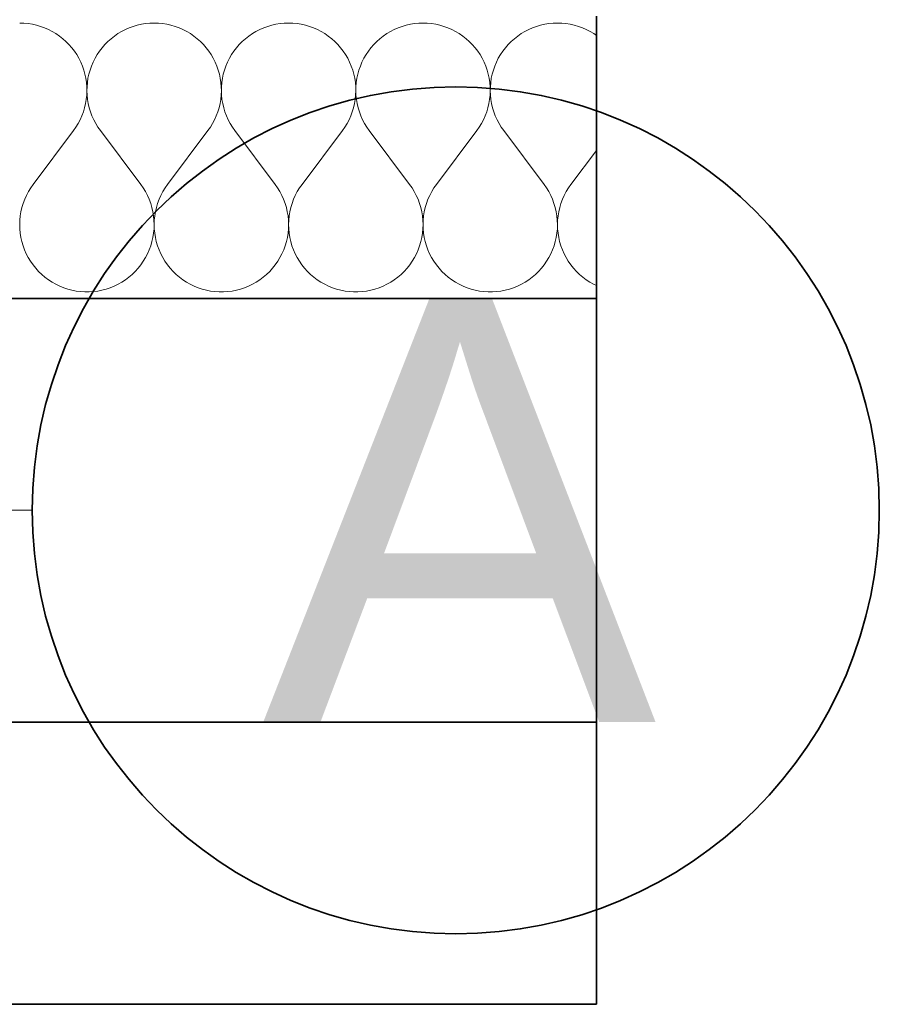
# Model space of a CAD drawing. Header units: millimetres. Extents: x -34676 to 172266, y 39940 to 476087.
# Tile 160 of 256: x 51008 to 51617, y 310245 to 310943. Entities that reach past the tile are written whole.
import ezdxf

# ---------------------------------------------------------------- set-up
doc = ezdxf.new("R2010")
doc.units = ezdxf.units.MM
doc.header["$MEASUREMENT"] = 0
doc.linetypes.add('Kropki i Kreski', pattern=[6.702778, 3.527778, -1.763889, 0, -1.411111])
for name, color, linetype in [('#podkład', 252, 'Continuous'), ('- A - ocieplenie', 7, 'Continuous'), ('Konstrukcja - Siatka mod', 7, 'Continuous'), ('Konstrukcja - Ściany zewnętrzne', 7, 'Continuous')]:
    doc.layers.add(name, color=color, linetype=linetype)
doc.styles.add('MtXpl_Arial', font='arial.ttf', dxfattribs={"height": 0.2})

# ---------------------------------------------------------------- blocks, each defined once
blk = doc.blocks.new('ILHKGJHF')
at = {"layer": '- A - ocieplenie', "color": 252, "linetype": 'Continuous', "lineweight": 35, "ltscale": 100}
for p, q in [((51024.16, 316110.47), (51024.16, 316310.47)), ((50017.56, 316110.47), (51024.16, 316110.47)), ((51024.16, 315810.47), (49287.56, 315810.47)), ((51024.16, 315610.47), (51024.16, 315810.47)), ((49487.56, 315610.47), (51024.16, 315610.47))]:
    blk.add_line(p, q, dxfattribs=at)
at = {"layer": '- A - ocieplenie', "color": 252, "linetype": 'Continuous', "lineweight": 13, "ltscale": 100}
for p, q in [((50618.65, 316305.61), (50615.64, 316305.71)), ((50621.65, 316305.33), (50618.65, 316305.61)), ((50624.62, 316304.85), (50621.65, 316305.33)), ((50627.56, 316304.19), (50624.62, 316304.85)), ((50630.45, 316303.34), (50627.56, 316304.19)), ((50633.28, 316302.32), (50630.45, 316303.34)), ((50636.04, 316301.11), (50633.28, 316302.32)), ((50638.72, 316299.74), (50636.04, 316301.11)), ((50690.47, 316301.11), (50687.79, 316299.74)), ((50693.23, 316302.32), (50690.47, 316301.11)), ((50696.06, 316303.34), (50693.23, 316302.32)), ((50698.95, 316304.19), (50696.06, 316303.34)), ((50701.89, 316304.85), (50698.95, 316304.19)), ((50704.87, 316305.33), (50701.89, 316304.85)), ((50707.87, 316305.61), (50704.87, 316305.33)), ((50710.88, 316305.71), (50707.87, 316305.61)), ((50713.89, 316305.61), (50710.88, 316305.71)), ((50716.89, 316305.33), (50713.89, 316305.61)), ((50719.86, 316304.85), (50716.89, 316305.33)), ((50722.8, 316304.19), (50719.86, 316304.85)), ((50725.69, 316303.34), (50722.8, 316304.19)), ((50728.52, 316302.32), (50725.69, 316303.34)), ((50731.28, 316301.11), (50728.52, 316302.32)), ((50733.96, 316299.74), (50731.28, 316301.11)), ((50785.71, 316301.11), (50783.03, 316299.74)), ((50788.47, 316302.32), (50785.71, 316301.11)), ((50791.3, 316303.34), (50788.47, 316302.32)), ((50794.19, 316304.19), (50791.3, 316303.34)), ((50797.13, 316304.85), (50794.19, 316304.19)), ((50800.11, 316305.33), (50797.13, 316304.85)), ((50803.1, 316305.61), (50800.11, 316305.33)), ((50806.12, 316305.71), (50803.1, 316305.61)), ((50809.13, 316305.61), (50806.12, 316305.71)), ((50812.12, 316305.33), (50809.13, 316305.61)), ((50815.1, 316304.85), (50812.12, 316305.33)), ((50818.04, 316304.19), (50815.1, 316304.85)), ((50820.93, 316303.34), (50818.04, 316304.19)), ((50823.76, 316302.32), (50820.93, 316303.34)), ((50826.52, 316301.11), (50823.76, 316302.32)), ((50829.2, 316299.74), (50826.52, 316301.11)), ((50880.95, 316301.11), (50878.27, 316299.74)), ((50883.71, 316302.32), (50880.95, 316301.11)), ((50886.54, 316303.34), (50883.71, 316302.32)), ((50889.43, 316304.19), (50886.54, 316303.34)), ((50892.37, 316304.85), (50889.43, 316304.19)), ((50895.34, 316305.33), (50892.37, 316304.85)), ((50898.34, 316305.61), (50895.34, 316305.33)), ((50901.35, 316305.71), (50898.34, 316305.61)), ((50904.36, 316305.61), (50901.35, 316305.71)), ((50907.36, 316305.33), (50904.36, 316305.61)), ((50910.34, 316304.85), (50907.36, 316305.33)), ((50913.28, 316304.19), (50910.34, 316304.85)), ((50916.17, 316303.34), (50913.28, 316304.19)), ((50919, 316302.32), (50916.17, 316303.34)), ((50921.76, 316301.11), (50919, 316302.32)), ((50924.44, 316299.74), (50921.76, 316301.11)), ((50976.19, 316301.11), (50973.51, 316299.74)), ((50978.95, 316302.32), (50976.19, 316301.11)), ((50981.78, 316303.34), (50978.95, 316302.32)), ((50984.67, 316304.19), (50981.78, 316303.34)), ((50987.61, 316304.85), (50984.67, 316304.19)), ((50990.58, 316305.33), (50987.61, 316304.85)), ((50993.58, 316305.61), (50990.58, 316305.33)), ((50996.59, 316305.71), (50993.58, 316305.61)), ((50999.6, 316305.61), (50996.59, 316305.71)), ((51002.6, 316305.33), (50999.6, 316305.61)), ((51005.58, 316304.85), (51002.6, 316305.33)), ((51008.51, 316304.19), (51005.58, 316304.85)), ((51011.4, 316303.34), (51008.51, 316304.19)), ((51014.24, 316302.32), (51011.4, 316303.34)), ((51017, 316301.11), (51014.24, 316302.32)), ((51019.68, 316299.74), (51017, 316301.11)), ((50641.31, 316298.19), (50638.72, 316299.74)), ((50643.8, 316296.49), (50641.31, 316298.19)), ((50646.17, 316294.63), (50643.8, 316296.49)), ((50648.42, 316292.63), (50646.17, 316294.63)), ((50680.35, 316294.63), (50678.1, 316292.63)), ((50682.72, 316296.49), (50680.35, 316294.63)), ((50685.2, 316298.19), (50682.72, 316296.49)), ((50687.79, 316299.74), (50685.2, 316298.19)), ((50736.55, 316298.19), (50733.96, 316299.74)), ((50739.03, 316296.49), (50736.55, 316298.19)), ((50741.41, 316294.63), (50739.03, 316296.49)), ((50743.65, 316292.63), (50741.41, 316294.63)), ((50775.59, 316294.63), (50773.34, 316292.63)), ((50777.96, 316296.49), (50775.59, 316294.63)), ((50780.44, 316298.19), (50777.96, 316296.49)), ((50783.03, 316299.74), (50780.44, 316298.19)), ((50831.79, 316298.19), (50829.2, 316299.74)), ((50834.27, 316296.49), (50831.79, 316298.19)), ((50836.64, 316294.63), (50834.27, 316296.49)), ((50838.89, 316292.63), (50836.64, 316294.63)), ((50870.82, 316294.63), (50868.58, 316292.63)), ((50873.2, 316296.49), (50870.82, 316294.63)), ((50875.68, 316298.19), (50873.2, 316296.49)), ((50878.27, 316299.74), (50875.68, 316298.19)), ((50927.03, 316298.19), (50924.44, 316299.74)), ((50929.51, 316296.49), (50927.03, 316298.19)), ((50931.88, 316294.63), (50929.51, 316296.49)), ((50934.13, 316292.63), (50931.88, 316294.63)), ((50966.06, 316294.63), (50963.81, 316292.63)), ((50968.43, 316296.49), (50966.06, 316294.63)), ((50970.92, 316298.19), (50968.43, 316296.49)), ((50973.51, 316299.74), (50970.92, 316298.19)), ((51022.26, 316298.19), (51019.68, 316299.74)), ((51024.16, 316296.89), (51022.26, 316298.19)), ((50650.53, 316290.49), (50648.42, 316292.63)), ((50652.51, 316288.22), (50650.53, 316290.49)), ((50654.34, 316285.83), (50652.51, 316288.22)), ((50674, 316288.22), (50672.17, 316285.83)), ((50675.98, 316290.49), (50674, 316288.22)), ((50678.1, 316292.63), (50675.98, 316290.49)), ((50745.77, 316290.49), (50743.65, 316292.63)), ((50747.75, 316288.22), (50745.77, 316290.49)), ((50749.58, 316285.83), (50747.75, 316288.22)), ((50769.24, 316288.22), (50767.41, 316285.83)), ((50771.22, 316290.49), (50769.24, 316288.22)), ((50773.34, 316292.63), (50771.22, 316290.49)), ((50841.01, 316290.49), (50838.89, 316292.63)), ((50842.99, 316288.22), (50841.01, 316290.49)), ((50844.82, 316285.83), (50842.99, 316288.22)), ((50864.48, 316288.22), (50862.65, 316285.83)), ((50866.46, 316290.49), (50864.48, 316288.22)), ((50868.58, 316292.63), (50866.46, 316290.49)), ((50936.25, 316290.49), (50934.13, 316292.63)), ((50938.23, 316288.22), (50936.25, 316290.49)), ((50940.06, 316285.83), (50938.23, 316288.22)), ((50959.72, 316288.22), (50957.89, 316285.83)), ((50961.7, 316290.49), (50959.72, 316288.22)), ((50963.81, 316292.63), (50961.7, 316290.49)), ((50656.02, 316283.32), (50654.34, 316285.83)), ((50657.54, 316280.72), (50656.02, 316283.32)), ((50658.88, 316278.03), (50657.54, 316280.72)), ((50668.98, 316280.72), (50667.63, 316278.03)), ((50670.49, 316283.32), (50668.98, 316280.72)), ((50672.17, 316285.83), (50670.49, 316283.32)), ((50751.26, 316283.32), (50749.58, 316285.83)), ((50752.77, 316280.72), (50751.26, 316283.32)), ((50754.12, 316278.03), (50752.77, 316280.72)), ((50764.22, 316280.72), (50762.87, 316278.03)), ((50765.73, 316283.32), (50764.22, 316280.72)), ((50767.41, 316285.83), (50765.73, 316283.32)), ((50846.5, 316283.32), (50844.82, 316285.83)), ((50848.01, 316280.72), (50846.5, 316283.32)), ((50849.36, 316278.03), (50848.01, 316280.72)), ((50859.46, 316280.72), (50858.11, 316278.03)), ((50860.97, 316283.32), (50859.46, 316280.72)), ((50862.65, 316285.83), (50860.97, 316283.32)), ((50941.74, 316283.32), (50940.06, 316285.83)), ((50943.25, 316280.72), (50941.74, 316283.32)), ((50944.6, 316278.03), (50943.25, 316280.72)), ((50954.69, 316280.72), (50953.35, 316278.03)), ((50956.21, 316283.32), (50954.69, 316280.72)), ((50957.89, 316285.83), (50956.21, 316283.32)), ((50660.06, 316275.25), (50658.88, 316278.03)), ((50661.05, 316272.41), (50660.06, 316275.25)), ((50666.46, 316275.25), (50665.46, 316272.41)), ((50667.63, 316278.03), (50666.46, 316275.25)), ((50755.3, 316275.25), (50754.12, 316278.03)), ((50756.29, 316272.41), (50755.3, 316275.25)), ((50761.7, 316275.25), (50760.7, 316272.41)), ((50762.87, 316278.03), (50761.7, 316275.25)), ((50850.53, 316275.25), (50849.36, 316278.03)), ((50851.53, 316272.41), (50850.53, 316275.25)), ((50856.94, 316275.25), (50855.94, 316272.41)), ((50858.11, 316278.03), (50856.94, 316275.25)), ((50945.77, 316275.25), (50944.6, 316278.03)), ((50946.77, 316272.41), (50945.77, 316275.25)), ((50952.17, 316275.25), (50951.18, 316272.41)), ((50953.35, 316278.03), (50952.17, 316275.25)), ((50661.87, 316269.51), (50661.05, 316272.41)), ((50662.5, 316266.56), (50661.87, 316269.51)), ((50662.94, 316263.58), (50662.5, 316266.56)), ((50664.02, 316266.56), (50663.58, 316263.58)), ((50664.65, 316269.51), (50664.02, 316266.56)), ((50665.46, 316272.41), (50664.65, 316269.51)), ((50757.11, 316269.51), (50756.29, 316272.41)), ((50757.74, 316266.56), (50757.11, 316269.51)), ((50758.18, 316263.58), (50757.74, 316266.56)), ((50759.26, 316266.56), (50758.81, 316263.58)), ((50759.89, 316269.51), (50759.26, 316266.56)), ((50760.7, 316272.41), (50759.89, 316269.51)), ((50852.34, 316269.51), (50851.53, 316272.41)), ((50852.97, 316266.56), (50852.34, 316269.51)), ((50853.42, 316263.58), (50852.97, 316266.56)), ((50854.49, 316266.56), (50854.05, 316263.58)), ((50855.12, 316269.51), (50854.49, 316266.56)), ((50855.94, 316272.41), (50855.12, 316269.51)), ((50947.58, 316269.51), (50946.77, 316272.41)), ((50948.21, 316266.56), (50947.58, 316269.51)), ((50948.65, 316263.58), (50948.21, 316266.56)), ((50949.73, 316266.56), (50949.29, 316263.58)), ((50950.36, 316269.51), (50949.73, 316266.56)), ((50951.18, 316272.41), (50950.36, 316269.51)), ((50663.19, 316260.58), (50662.94, 316263.58)), ((50663.26, 316257.57), (50663.19, 316260.58)), ((50663.32, 316260.58), (50663.26, 316257.57)), ((50663.58, 316263.58), (50663.32, 316260.58)), ((50758.43, 316260.58), (50758.18, 316263.58)), ((50758.49, 316257.57), (50758.43, 316260.58)), ((50758.56, 316260.58), (50758.5, 316257.57)), ((50758.81, 316263.58), (50758.56, 316260.58)), ((50853.67, 316260.58), (50853.42, 316263.58)), ((50853.73, 316257.57), (50853.67, 316260.58)), ((50853.8, 316260.58), (50853.74, 316257.57)), ((50854.05, 316263.58), (50853.8, 316260.58)), ((50948.91, 316260.58), (50948.65, 316263.58)), ((50948.97, 316257.57), (50948.91, 316260.58)), ((50949.04, 316260.58), (50948.98, 316257.57)), ((50949.29, 316263.58), (50949.04, 316260.58)), ((50662.81, 316251.57), (50663.13, 316254.56)), ((50663.13, 316254.56), (50663.26, 316257.57)), ((50663.26, 316257.57), (50663.39, 316254.56)), ((50663.39, 316254.56), (50663.71, 316251.57)), ((50758.05, 316251.57), (50758.37, 316254.56)), ((50758.37, 316254.56), (50758.49, 316257.57)), ((50758.5, 316257.57), (50758.63, 316254.56)), ((50758.63, 316254.56), (50758.94, 316251.57)), ((50853.29, 316251.57), (50853.6, 316254.56)), ((50853.6, 316254.56), (50853.73, 316257.57)), ((50853.74, 316257.57), (50853.86, 316254.56)), ((50853.86, 316254.56), (50854.18, 316251.57)), ((50948.52, 316251.57), (50948.84, 316254.56)), ((50948.84, 316254.56), (50948.97, 316257.57)), ((50948.98, 316257.57), (50949.1, 316254.56)), ((50949.1, 316254.56), (50949.42, 316251.57)), ((50660.73, 316242.78), (50661.61, 316245.67)), ((50661.61, 316245.67), (50662.3, 316248.6)), ((50662.3, 316248.6), (50662.81, 316251.57)), ((50663.71, 316251.57), (50664.21, 316248.6)), ((50664.21, 316248.6), (50664.91, 316245.67)), ((50664.91, 316245.67), (50665.78, 316242.78)), ((50755.97, 316242.78), (50756.85, 316245.67)), ((50756.85, 316245.67), (50757.54, 316248.6)), ((50757.54, 316248.6), (50758.05, 316251.57)), ((50758.94, 316251.57), (50759.45, 316248.6)), ((50759.45, 316248.6), (50760.14, 316245.67)), ((50760.14, 316245.67), (50761.02, 316242.78)), ((50851.21, 316242.78), (50852.09, 316245.67)), ((50852.09, 316245.67), (50852.78, 316248.6)), ((50852.78, 316248.6), (50853.29, 316251.57)), ((50854.18, 316251.57), (50854.69, 316248.6)), ((50854.69, 316248.6), (50855.38, 316245.67)), ((50855.38, 316245.67), (50856.26, 316242.78)), ((50946.45, 316242.78), (50947.32, 316245.67)), ((50947.32, 316245.67), (50948.02, 316248.6)), ((50948.02, 316248.6), (50948.52, 316251.57)), ((50949.42, 316251.57), (50949.93, 316248.6)), ((50949.93, 316248.6), (50950.62, 316245.67)), ((50950.62, 316245.67), (50951.5, 316242.78)), ((50658.44, 316237.22), (50659.67, 316239.96)), ((50659.67, 316239.96), (50660.73, 316242.78)), ((50665.78, 316242.78), (50666.84, 316239.96)), ((50666.84, 316239.96), (50668.08, 316237.22)), ((50753.68, 316237.22), (50754.91, 316239.96)), ((50754.91, 316239.96), (50755.97, 316242.78)), ((50761.02, 316242.78), (50762.08, 316239.96)), ((50762.08, 316239.96), (50763.31, 316237.22)), ((50848.92, 316237.22), (50850.15, 316239.96)), ((50850.15, 316239.96), (50851.21, 316242.78)), ((50856.26, 316242.78), (50857.32, 316239.96)), ((50857.32, 316239.96), (50858.55, 316237.22)), ((50944.15, 316237.22), (50945.39, 316239.96)), ((50945.39, 316239.96), (50946.45, 316242.78)), ((50951.5, 316242.78), (50952.56, 316239.96)), ((50952.56, 316239.96), (50953.79, 316237.22)), ((50653.73, 316229.52), (50655.46, 316231.98)), ((50655.46, 316231.98), (50657.04, 316234.55)), ((50657.04, 316234.55), (50658.44, 316237.22)), ((50668.08, 316237.22), (50669.48, 316234.55)), ((50669.48, 316234.55), (50671.05, 316231.98)), ((50671.05, 316231.98), (50672.78, 316229.52)), ((50748.97, 316229.52), (50750.7, 316231.98)), ((50750.7, 316231.98), (50752.27, 316234.55)), ((50752.27, 316234.55), (50753.68, 316237.22)), ((50763.31, 316237.22), (50764.72, 316234.55)), ((50764.72, 316234.55), (50766.29, 316231.98)), ((50766.29, 316231.98), (50768.02, 316229.52)), ((50844.21, 316229.52), (50845.94, 316231.98)), ((50845.94, 316231.98), (50847.51, 316234.55)), ((50847.51, 316234.55), (50848.92, 316237.22)), ((50858.55, 316237.22), (50859.96, 316234.55)), ((50859.96, 316234.55), (50861.53, 316231.98)), ((50861.53, 316231.98), (50863.26, 316229.52)), ((50939.45, 316229.52), (50941.18, 316231.98)), ((50941.18, 316231.98), (50942.75, 316234.55)), ((50942.75, 316234.55), (50944.15, 316237.22)), ((50953.79, 316237.22), (50955.2, 316234.55)), ((50955.2, 316234.55), (50956.77, 316231.98)), ((50956.77, 316231.98), (50958.5, 316229.52)), ((50625.16, 316191.42), (50653.73, 316229.52)), ((50701.35, 316191.42), (50672.78, 316229.52)), ((50720.4, 316191.42), (50748.97, 316229.52)), ((50796.59, 316191.42), (50768.02, 316229.52)), ((50815.64, 316191.42), (50844.21, 316229.52)), ((50891.83, 316191.42), (50863.26, 316229.52)), ((50910.88, 316191.42), (50939.45, 316229.52)), ((50987.07, 316191.42), (50958.5, 316229.52)), ((51006.12, 316191.42), (51024.16, 316215.48)), ((50623.41, 316188.92), (50621.82, 316186.31)), ((50625.16, 316191.42), (50623.41, 316188.92)), ((50703.11, 316188.92), (50701.35, 316191.42)), ((50704.7, 316186.31), (50703.11, 316188.92)), ((50718.65, 316188.92), (50717.06, 316186.31)), ((50720.4, 316191.42), (50718.65, 316188.92)), ((50798.35, 316188.92), (50796.59, 316191.42)), ((50799.94, 316186.31), (50798.35, 316188.92)), ((50813.88, 316188.92), (50812.29, 316186.31)), ((50815.64, 316191.42), (50813.88, 316188.92)), ((50893.58, 316188.92), (50891.83, 316191.42)), ((50895.17, 316186.31), (50893.58, 316188.92)), ((50909.12, 316188.92), (50907.53, 316186.31)), ((50910.88, 316191.42), (50909.12, 316188.92)), ((50988.82, 316188.92), (50987.07, 316191.42)), ((50990.41, 316186.31), (50988.82, 316188.92)), ((51004.36, 316188.92), (51002.77, 316186.31)), ((51006.12, 316191.42), (51004.36, 316188.92)), ((50620.4, 316183.6), (50619.16, 316180.81)), ((50621.82, 316186.31), (50620.4, 316183.6)), ((50706.12, 316183.6), (50704.7, 316186.31)), ((50707.36, 316180.81), (50706.12, 316183.6)), ((50715.64, 316183.6), (50714.39, 316180.81)), ((50717.06, 316186.31), (50715.64, 316183.6)), ((50801.35, 316183.6), (50799.94, 316186.31)), ((50802.6, 316180.81), (50801.35, 316183.6)), ((50810.88, 316183.6), (50809.63, 316180.81)), ((50812.29, 316186.31), (50810.88, 316183.6)), ((50896.59, 316183.6), (50895.17, 316186.31)), ((50897.84, 316180.81), (50896.59, 316183.6)), ((50906.11, 316183.6), (50904.87, 316180.81)), ((50907.53, 316186.31), (50906.11, 316183.6)), ((50991.83, 316183.6), (50990.41, 316186.31)), ((50993.07, 316180.81), (50991.83, 316183.6)), ((51001.35, 316183.6), (51000.11, 316180.81)), ((51002.77, 316186.31), (51001.35, 316183.6)), ((50617.22, 316175.02), (50616.53, 316172.04)), ((50618.1, 316177.95), (50617.22, 316175.02)), ((50619.16, 316180.81), (50618.1, 316177.95)), ((50708.42, 316177.95), (50707.36, 316180.81)), ((50709.3, 316175.02), (50708.42, 316177.95)), ((50709.98, 316172.04), (50709.3, 316175.02)), ((50712.46, 316175.02), (50711.77, 316172.04)), ((50713.33, 316177.95), (50712.46, 316175.02)), ((50714.39, 316180.81), (50713.33, 316177.95)), ((50803.66, 316177.95), (50802.6, 316180.81)), ((50804.53, 316175.02), (50803.66, 316177.95)), ((50805.22, 316172.04), (50804.53, 316175.02)), ((50807.7, 316175.02), (50807.01, 316172.04)), ((50808.57, 316177.95), (50807.7, 316175.02)), ((50809.63, 316180.81), (50808.57, 316177.95)), ((50898.9, 316177.95), (50897.84, 316180.81)), ((50899.77, 316175.02), (50898.9, 316177.95)), ((50900.46, 316172.04), (50899.77, 316175.02)), ((50902.93, 316175.02), (50902.25, 316172.04)), ((50903.81, 316177.95), (50902.93, 316175.02)), ((50904.87, 316180.81), (50903.81, 316177.95)), ((50994.13, 316177.95), (50993.07, 316180.81)), ((50995.01, 316175.02), (50994.13, 316177.95)), ((50995.7, 316172.04), (50995.01, 316175.02)), ((50998.17, 316175.02), (50997.49, 316172.04)), ((50999.05, 316177.95), (50998.17, 316175.02)), ((51000.11, 316180.81), (50999.05, 316177.95)), ((50616.04, 316169.02), (50615.74, 316165.98)), ((50616.53, 316172.04), (50616.04, 316169.02)), ((50710.47, 316169.02), (50709.98, 316172.04)), ((50710.77, 316165.98), (50710.47, 316169.02)), ((50711.28, 316169.02), (50710.98, 316165.98)), ((50711.77, 316172.04), (50711.28, 316169.02)), ((50805.71, 316169.02), (50805.22, 316172.04)), ((50806.01, 316165.98), (50805.71, 316169.02)), ((50806.52, 316169.02), (50806.22, 316165.98)), ((50807.01, 316172.04), (50806.52, 316169.02)), ((50900.95, 316169.02), (50900.46, 316172.04)), ((50901.25, 316165.98), (50900.95, 316169.02)), ((50901.76, 316169.02), (50901.46, 316165.98)), ((50902.25, 316172.04), (50901.76, 316169.02)), ((50996.19, 316169.02), (50995.7, 316172.04)), ((50996.49, 316165.98), (50996.19, 316169.02)), ((50996.99, 316169.02), (50996.69, 316165.98)), ((50997.49, 316172.04), (50996.99, 316169.02)), ((50615.74, 316165.98), (50615.64, 316162.93)), ((50615.64, 316162.93), (50615.73, 316159.87)), ((50710.88, 316162.93), (50710.77, 316165.98)), ((50710.78, 316159.87), (50710.88, 316162.93)), ((50710.98, 316165.98), (50710.88, 316162.93)), ((50710.88, 316162.93), (50710.97, 316159.87)), ((50806.12, 316162.93), (50806.01, 316165.98)), ((50806.02, 316159.87), (50806.12, 316162.93)), ((50806.22, 316165.98), (50806.12, 316162.93)), ((50806.12, 316162.93), (50806.21, 316159.87)), ((50901.35, 316162.93), (50901.25, 316165.98)), ((50901.26, 316159.87), (50901.35, 316162.93)), ((50901.46, 316165.98), (50901.35, 316162.93)), ((50901.35, 316162.93), (50901.45, 316159.87)), ((50996.59, 316162.93), (50996.49, 316165.98)), ((50996.5, 316159.87), (50996.59, 316162.93)), ((50996.69, 316165.98), (50996.59, 316162.93)), ((50996.59, 316162.93), (50996.68, 316159.87)), ((50615.73, 316159.87), (50616.02, 316156.83)), ((50616.02, 316156.83), (50616.5, 316153.82)), ((50710.01, 316153.82), (50710.5, 316156.83)), ((50710.5, 316156.83), (50710.78, 316159.87)), ((50710.97, 316159.87), (50711.26, 316156.83)), ((50711.26, 316156.83), (50711.74, 316153.82)), ((50805.25, 316153.82), (50805.73, 316156.83)), ((50805.73, 316156.83), (50806.02, 316159.87)), ((50806.21, 316159.87), (50806.5, 316156.83)), ((50806.5, 316156.83), (50806.98, 316153.82)), ((50900.49, 316153.82), (50900.97, 316156.83)), ((50900.97, 316156.83), (50901.26, 316159.87)), ((50901.45, 316159.87), (50901.73, 316156.83)), ((50901.73, 316156.83), (50902.22, 316153.82)), ((50995.73, 316153.82), (50996.21, 316156.83)), ((50996.21, 316156.83), (50996.5, 316159.87)), ((50996.68, 316159.87), (50996.97, 316156.83)), ((50996.97, 316156.83), (50997.46, 316153.82)), ((50616.5, 316153.82), (50617.18, 316150.84)), ((50617.18, 316150.84), (50618.04, 316147.9)), ((50618.04, 316147.9), (50619.1, 316145.04)), ((50707.42, 316145.04), (50708.47, 316147.9)), ((50708.47, 316147.9), (50709.34, 316150.84)), ((50709.34, 316150.84), (50710.01, 316153.82)), ((50711.74, 316153.82), (50712.42, 316150.84)), ((50712.42, 316150.84), (50713.28, 316147.9)), ((50713.28, 316147.9), (50714.33, 316145.04)), ((50802.66, 316145.04), (50803.71, 316147.9)), ((50803.71, 316147.9), (50804.57, 316150.84)), ((50804.57, 316150.84), (50805.25, 316153.82)), ((50806.98, 316153.82), (50807.66, 316150.84)), ((50807.66, 316150.84), (50808.52, 316147.9)), ((50808.52, 316147.9), (50809.57, 316145.04)), ((50897.9, 316145.04), (50898.95, 316147.9)), ((50898.95, 316147.9), (50899.81, 316150.84)), ((50899.81, 316150.84), (50900.49, 316153.82)), ((50902.22, 316153.82), (50902.89, 316150.84)), ((50902.89, 316150.84), (50903.76, 316147.9)), ((50903.76, 316147.9), (50904.81, 316145.04)), ((50993.13, 316145.04), (50994.19, 316147.9)), ((50994.19, 316147.9), (50995.05, 316150.84)), ((50995.05, 316150.84), (50995.73, 316153.82)), ((50997.46, 316153.82), (50998.13, 316150.84)), ((50998.13, 316150.84), (50999, 316147.9)), ((50999, 316147.9), (51000.05, 316145.04)), ((50619.1, 316145.04), (50620.33, 316142.24)), ((50620.33, 316142.24), (50621.74, 316139.53)), ((50704.78, 316139.53), (50706.19, 316142.24)), ((50706.19, 316142.24), (50707.42, 316145.04)), ((50714.33, 316145.04), (50715.57, 316142.24)), ((50715.57, 316142.24), (50716.98, 316139.53)), ((50800.01, 316139.53), (50801.42, 316142.24)), ((50801.42, 316142.24), (50802.66, 316145.04)), ((50809.57, 316145.04), (50810.81, 316142.24)), ((50810.81, 316142.24), (50812.22, 316139.53)), ((50895.25, 316139.53), (50896.66, 316142.24)), ((50896.66, 316142.24), (50897.9, 316145.04)), ((50904.81, 316145.04), (50906.04, 316142.24)), ((50906.04, 316142.24), (50907.45, 316139.53)), ((50990.49, 316139.53), (50991.9, 316142.24)), ((50991.9, 316142.24), (50993.13, 316145.04)), ((51000.05, 316145.04), (51001.28, 316142.24)), ((51001.28, 316142.24), (51002.69, 316139.53)), ((50621.74, 316139.53), (50623.32, 316136.91)), ((50623.32, 316136.91), (50625.07, 316134.41)), ((50625.07, 316134.41), (50626.97, 316132.01)), ((50699.55, 316132.01), (50701.45, 316134.41)), ((50701.45, 316134.41), (50703.19, 316136.91)), ((50703.19, 316136.91), (50704.78, 316139.53)), ((50716.98, 316139.53), (50718.56, 316136.91)), ((50718.56, 316136.91), (50720.31, 316134.41)), ((50720.31, 316134.41), (50722.21, 316132.01)), ((50794.78, 316132.01), (50796.69, 316134.41)), ((50796.69, 316134.41), (50798.43, 316136.91)), ((50798.43, 316136.91), (50800.01, 316139.53)), ((50812.22, 316139.53), (50813.8, 316136.91)), ((50813.8, 316136.91), (50815.54, 316134.41)), ((50815.54, 316134.41), (50817.45, 316132.01)), ((50890.02, 316132.01), (50891.92, 316134.41)), ((50891.92, 316134.41), (50893.67, 316136.91)), ((50893.67, 316136.91), (50895.25, 316139.53)), ((50907.45, 316139.53), (50909.04, 316136.91)), ((50909.04, 316136.91), (50910.78, 316134.41)), ((50910.78, 316134.41), (50912.68, 316132.01)), ((50985.26, 316132.01), (50987.16, 316134.41)), ((50987.16, 316134.41), (50988.91, 316136.91)), ((50988.91, 316136.91), (50990.49, 316139.53)), ((51002.69, 316139.53), (51004.27, 316136.91)), ((51004.27, 316136.91), (51006.02, 316134.41)), ((51006.02, 316134.41), (51007.92, 316132.01)), ((50626.97, 316132.01), (50629.02, 316129.75)), ((50629.02, 316129.75), (50631.22, 316127.62)), ((50631.22, 316127.62), (50633.54, 316125.64)), ((50692.97, 316125.64), (50695.3, 316127.62)), ((50695.3, 316127.62), (50697.49, 316129.75)), ((50697.49, 316129.75), (50699.55, 316132.01)), ((50722.21, 316132.01), (50724.26, 316129.75)), ((50724.26, 316129.75), (50726.45, 316127.62)), ((50726.45, 316127.62), (50728.78, 316125.64)), ((50788.21, 316125.64), (50790.54, 316127.62)), ((50790.54, 316127.62), (50792.73, 316129.75)), ((50792.73, 316129.75), (50794.78, 316132.01)), ((50817.45, 316132.01), (50819.5, 316129.75)), ((50819.5, 316129.75), (50821.69, 316127.62)), ((50821.69, 316127.62), (50824.02, 316125.64)), ((50883.45, 316125.64), (50885.78, 316127.62)), ((50885.78, 316127.62), (50887.97, 316129.75)), ((50887.97, 316129.75), (50890.02, 316132.01)), ((50912.68, 316132.01), (50914.74, 316129.75)), ((50914.74, 316129.75), (50916.93, 316127.62)), ((50916.93, 316127.62), (50919.26, 316125.64)), ((50978.69, 316125.64), (50981.01, 316127.62)), ((50981.01, 316127.62), (50983.21, 316129.75)), ((50983.21, 316129.75), (50985.26, 316132.01)), ((51007.92, 316132.01), (51009.97, 316129.75)), ((51009.97, 316129.75), (51012.17, 316127.62)), ((51012.17, 316127.62), (51014.49, 316125.64)), ((50633.54, 316125.64), (50635.99, 316123.81)), ((50635.99, 316123.81), (50638.55, 316122.14)), ((50638.55, 316122.14), (50641.21, 316120.64)), ((50641.21, 316120.64), (50643.96, 316119.31)), ((50643.96, 316119.31), (50646.8, 316118.17)), ((50679.72, 316118.17), (50682.55, 316119.31)), ((50682.55, 316119.31), (50685.31, 316120.64)), ((50685.31, 316120.64), (50687.97, 316122.14)), ((50687.97, 316122.14), (50690.53, 316123.81)), ((50690.53, 316123.81), (50692.97, 316125.64)), ((50728.78, 316125.64), (50731.23, 316123.81)), ((50731.23, 316123.81), (50733.79, 316122.14)), ((50733.79, 316122.14), (50736.45, 316120.64)), ((50736.45, 316120.64), (50739.2, 316119.31)), ((50739.2, 316119.31), (50742.03, 316118.17)), ((50774.96, 316118.17), (50777.79, 316119.31)), ((50777.79, 316119.31), (50780.54, 316120.64)), ((50780.54, 316120.64), (50783.21, 316122.14)), ((50783.21, 316122.14), (50785.77, 316123.81)), ((50785.77, 316123.81), (50788.21, 316125.64)), ((50824.02, 316125.64), (50826.47, 316123.81)), ((50826.47, 316123.81), (50829.03, 316122.14)), ((50829.03, 316122.14), (50831.69, 316120.64)), ((50831.69, 316120.64), (50834.44, 316119.31)), ((50834.44, 316119.31), (50837.27, 316118.17)), ((50870.2, 316118.17), (50873.03, 316119.31)), ((50873.03, 316119.31), (50875.78, 316120.64)), ((50875.78, 316120.64), (50878.44, 316122.14)), ((50878.44, 316122.14), (50881, 316123.81)), ((50881, 316123.81), (50883.45, 316125.64)), ((50919.26, 316125.64), (50921.7, 316123.81)), ((50921.7, 316123.81), (50924.26, 316122.14)), ((50924.26, 316122.14), (50926.92, 316120.64)), ((50926.92, 316120.64), (50929.68, 316119.31)), ((50929.68, 316119.31), (50932.51, 316118.17)), ((50965.43, 316118.17), (50968.27, 316119.31)), ((50968.27, 316119.31), (50971.02, 316120.64)), ((50971.02, 316120.64), (50973.68, 316122.14)), ((50973.68, 316122.14), (50976.24, 316123.81)), ((50976.24, 316123.81), (50978.69, 316125.64)), ((51014.49, 316125.64), (51016.94, 316123.81)), ((51016.94, 316123.81), (51019.5, 316122.14)), ((51019.5, 316122.14), (51022.16, 316120.64)), ((51022.16, 316120.64), (51024.16, 316119.68)), ((50646.8, 316118.17), (50649.69, 316117.2)), ((50649.69, 316117.2), (50652.65, 316116.43)), ((50652.65, 316116.43), (50655.65, 316115.84)), ((50655.65, 316115.84), (50658.68, 316115.45)), ((50658.68, 316115.45), (50661.73, 316115.25)), ((50661.73, 316115.25), (50664.79, 316115.25)), ((50664.79, 316115.25), (50667.84, 316115.45)), ((50667.84, 316115.45), (50670.87, 316115.84)), ((50670.87, 316115.84), (50673.87, 316116.43)), ((50673.87, 316116.43), (50676.82, 316117.2)), ((50676.82, 316117.2), (50679.72, 316118.17)), ((50742.03, 316118.17), (50744.93, 316117.2)), ((50744.93, 316117.2), (50747.89, 316116.43)), ((50747.89, 316116.43), (50750.89, 316115.84)), ((50750.89, 316115.84), (50753.92, 316115.45)), ((50753.92, 316115.45), (50756.97, 316115.25)), ((50756.97, 316115.25), (50760.02, 316115.25)), ((50760.02, 316115.25), (50763.07, 316115.45)), ((50763.07, 316115.45), (50766.1, 316115.84)), ((50766.1, 316115.84), (50769.1, 316116.43)), ((50769.1, 316116.43), (50772.06, 316117.2)), ((50772.06, 316117.2), (50774.96, 316118.17)), ((50837.27, 316118.17), (50840.17, 316117.2)), ((50840.17, 316117.2), (50843.13, 316116.43)), ((50843.13, 316116.43), (50846.13, 316115.84)), ((50846.13, 316115.84), (50849.16, 316115.45)), ((50849.16, 316115.45), (50852.21, 316115.25)), ((50852.21, 316115.25), (50855.26, 316115.25)), ((50855.26, 316115.25), (50858.31, 316115.45)), ((50858.31, 316115.45), (50861.34, 316115.84)), ((50861.34, 316115.84), (50864.34, 316116.43)), ((50864.34, 316116.43), (50867.3, 316117.2)), ((50867.3, 316117.2), (50870.2, 316118.17)), ((50932.51, 316118.17), (50935.41, 316117.2)), ((50935.41, 316117.2), (50938.36, 316116.43)), ((50938.36, 316116.43), (50941.36, 316115.84)), ((50941.36, 316115.84), (50944.39, 316115.45)), ((50944.39, 316115.45), (50947.44, 316115.25)), ((50947.44, 316115.25), (50950.5, 316115.25)), ((50950.5, 316115.25), (50953.55, 316115.45)), ((50953.55, 316115.45), (50956.58, 316115.84)), ((50956.58, 316115.84), (50959.58, 316116.43)), ((50959.58, 316116.43), (50962.54, 316117.2)), ((50962.54, 316117.2), (50965.43, 316118.17))]:
    blk.add_line(p, q, dxfattribs=at)
at = {"layer": 'Konstrukcja - Siatka mod', "color": 252, "linetype": 'Kropki i Kreski', "lineweight": 13, "ltscale": 100}
blk.add_line((49624.58, 315960.47), (50624.58, 315960.47), dxfattribs=at)
at = {"layer": 'Konstrukcja - Siatka mod', "color": 252, "linetype": 'Continuous', "lineweight": 35, "ltscale": 100}
blk.add_circle((50924.58, 315960.47), 300, dxfattribs=at)
at = {"layer": 'Konstrukcja - Ściany zewnętrzne', "color": 252, "linetype": 'Continuous', "lineweight": 35, "ltscale": 100}
for p, q in [((51024.16, 316110.47), (49817.56, 316110.47)), ((51024.16, 315810.47), (51024.16, 316110.47)), ((49817.56, 315810.47), (51024.16, 315810.47))]:
    blk.add_line(p, q, dxfattribs=at)
at = {"layer": 'Konstrukcja - Siatka mod', "color": 252, "linetype": 'Continuous', "lineweight": 13, "style": 'MtXpl_Arial'}
blk.add_text('A', height=300, dxfattribs=at).set_placement((50787.37, 315810.47))

msp = doc.modelspace()

# ---------------------------------------------------------------- block references
at = {"layer": '#podkład'}
msp.add_blockref('ILHKGJHF', (392.7, -5365.25), dxfattribs=at)

doc.saveas('drawing.dxf')
